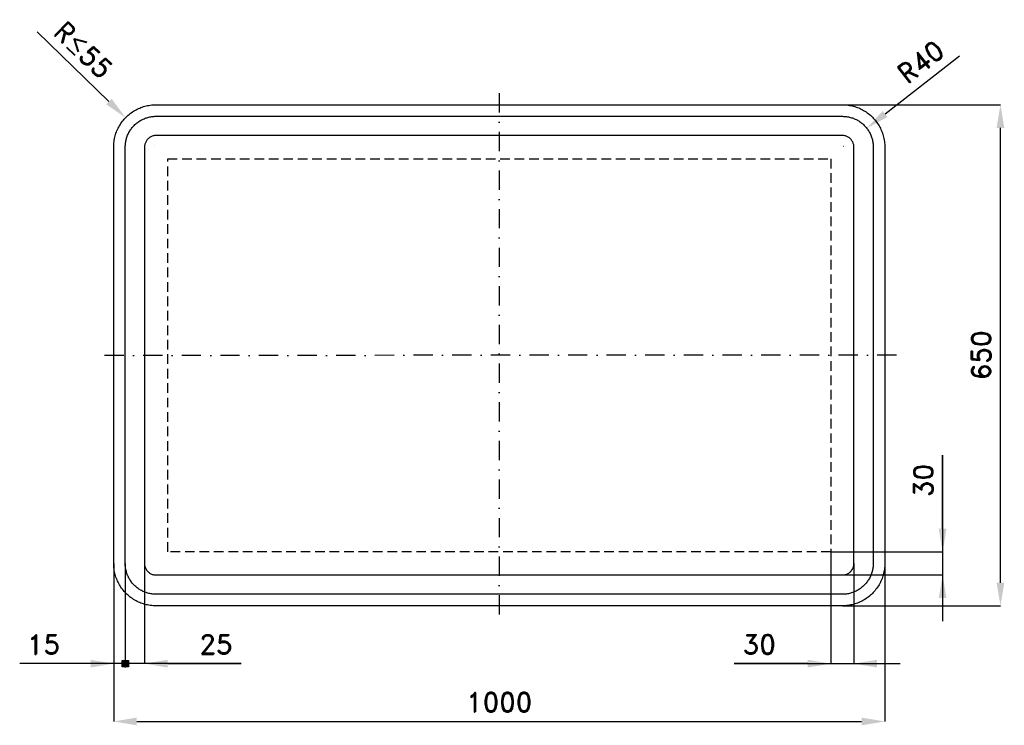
# Model space of a CAD drawing. Header units: millimetres. Extents: x -122 to 1155, y -155 to 760.
import ezdxf

# ---------------------------------------------------------------- set-up
doc = ezdxf.new("R2010")
doc.units = ezdxf.units.MM
doc.header["$LTSCALE"] = 5
doc.linetypes.add('ČERCHOVANÁX2', pattern=[2, 1, -0.5, 0, -0.5])
doc.linetypes.add('ČÁRKOVANÁX2', pattern=[1.5, 1, -0.5])
doc.layers.add('Kóty', color=2, linetype='Continuous')
doc.layers.add('Značka', color=7, linetype='Continuous')
doc.styles.get("Standard").update_dxf_attribs({"font": 'romand.shx', "height": 25})
doc.dimstyles.get("Standard").update_dxf_attribs({"dimtxt": 25, "dimasz": 30, "dimexe": 0.18, "dimexo": 0.0625, "dimgap": 12.5, "dimtad": 1, "dimdec": 0, "dimzin": 0, "dimdsep": 46, "dimtxsty": 'Standard', "dimcen": 0.09, "dimadec": 0, "dimazin": 0, "dimtfac": 1, "dimtdec": 0, "dimtofl": 0, "dimtmove": 0, "dimatfit": 3, "dimfxl": 1, "dimtolj": 1, "dimtzin": 0, "dimarcsym": 0})

# ---------------------------------------------------------------- blocks, each defined once
blk = doc.blocks.new('*D0')
at = {"layer": 'Defpoints', "color": 0, "transparency": 16777216}
for p in [(0, 55), (1000, 55), (1000, -150)]:
    blk.add_point(p, dxfattribs=at)
at = {"layer": 'Kóty', "color": 0, "lineweight": -2, "transparency": 16777216}
for p, q in [((0, 54.9), (0, -150.2)), ((1000, 54.9), (1000, -150.2)), ((30, -150), (970, -150))]:
    blk.add_line(p, q, dxfattribs=at)
at = {"layer": 'Kóty', "color": 0, "transparency": 16777216}
for points in [[(30, -145), (30, -155), (0, -150)], [(970, -145), (970, -155), (1000, -150)]]:
    blk.add_solid(points, dxfattribs=at)
at = {"layer": 'Kóty', "color": 0, "transparency": 16777216, "insert": (500, -125), "char_height": 25, "attachment_point": 5}
blk.add_mtext('\\A1;1000', dxfattribs=at)
blk = doc.blocks.new('*D1')
at = {"layer": 'Defpoints', "color": 0, "transparency": 16777216}
for p in [(945, 650), (1150, 650), (945, 0)]:
    blk.add_point(p, dxfattribs=at)
at = {"layer": 'Kóty', "color": 0, "lineweight": -2, "transparency": 16777216}
for p, q in [((945.1, 650), (1150.2, 650)), ((1150, 30), (1150, 620)), ((945.1, 0), (1150.2, 0))]:
    blk.add_line(p, q, dxfattribs=at)
at = {"layer": 'Kóty', "color": 0, "transparency": 16777216}
for points in [[(1145, 620), (1155, 620), (1150, 650)], [(1145, 30), (1155, 30), (1150, 0)]]:
    blk.add_solid(points, dxfattribs=at)
at = {"layer": 'Kóty', "color": 0, "transparency": 16777216, "insert": (1125, 325), "char_height": 25, "attachment_point": 5, "rotation": 90}
blk.add_mtext('\\A1;650', dxfattribs=at)
blk = doc.blocks.new('*D2')
at = {"layer": 'Defpoints', "color": 0, "transparency": 16777216}
for p in [(976.6, 619.5), (946.7, 596.3)]:
    blk.add_point(p, dxfattribs=at)
at = {"layer": 'Kóty', "color": 0, "lineweight": -2, "transparency": 16777216}
for p, q in [((1097, 713.1), (1000.3, 638)), ((946.6, 596.3), (946.8, 596.3)), ((946.7, 596.2), (946.7, 596.4))]:
    blk.add_line(p, q, dxfattribs=at)
at = {"layer": 'Kóty', "color": 0, "transparency": 16777216}
blk.add_solid([(997.2, 641.9), (1003.4, 634), (976.6, 619.5)], dxfattribs=at)
at = {"layer": 'Kóty', "color": 0, "transparency": 16777216, "insert": (1046.8, 705.8), "char_height": 25, "attachment_point": 5, "rotation": 37.8505}
blk.add_mtext('\\A1;R40', dxfattribs=at)

msp = doc.modelspace()

# ---------------------------------------------------------------- hatches: boundary and pattern name
at = {"layer": 'Kóty'}
h = msp.add_hatch(color=256, dxfattribs=at)
h.dxf.hatch_style = 1
h.paths.add_polyline_path([(10.8, -70.8), (19.2, -70.8), (19.2, -79.2), (10.8, -79.2)])

# ---------------------------------------------------------------- linework, layer by layer
for p, q in [((-99.1, 744.5), (-6.1, 654.1)), ((52.8, 596.7), (53, 596.7)), ((52.9, 596.6), (52.9, 596.8)), ((1075, 195.5), (1075, -20)), ((1075, 100), (1075, 195.5)), ((930, 69.9), (930, -75.2)), ((930.1, 70), (1075.2, 70)), ((0, 54.9), (0, -75.2)), ((15, 54.9), (15, -80.2)), ((15, 54.9), (15, -80.2)), ((15, 54.9), (15, -80.2)), ((15, 54.9), (15, -80.2)), ((40, 54.9), (40, -75.2)), ((960, 54.9), (960, -75.2)), ((945.1, 40), (1075.2, 40)), ((165.5, -75), (-121.9, -75)), ((70, -75), (165.5, -75)), ((804.5, -75), (1020, -75)), ((900, -75), (804.5, -75))]:
    msp.add_line(p, q, dxfattribs=at)
msp.add_lwpolyline([(10.8, -70.8), (19.2, -70.8), (19.2, -79.2), (10.8, -79.2)], close=True, dxfattribs=at)
for points in [[(-2.6, 657.7), (-9.6, 650.5), (15.4, 633.2)], [(1070, 100), (1080, 100), (1075, 70)], [(1070, 10), (1080, 10), (1075, 40)], [(-30, -70), (-30, -80), (0, -75)], [(70, -70), (70, -80), (40, -75)], [(900, -70), (900, -80), (930, -75)], [(990, -70), (990, -80), (960, -75)]]:
    msp.add_solid(points, dxfattribs=at)
at = {"layer": 'Značka', "color": 6, "linetype": 'ČERCHOVANÁX2', "lineweight": 25, "ltscale": 5}
for p, q in [((500, 665), (500, -15)), ((1015, 325.2), (-15, 324.8))]:
    msp.add_line(p, q, dxfattribs=at)
at = {"layer": 'Značka', "color": 5}
for points in [[(55, 0), (54.8, 0), (54.6, 0, -0.03218), (47.5, 0.5, -0.035443), (40.5, 1.9, -0.036267), (33.7, 4.2, -0.03442), (27.4, 7.4, -0.033722), (21.4, 11.4, -0.034085), (16.1, 16.1, -0.034209), (11.4, 21.4, -0.034229), (7.4, 27.4, -0.034044), (4.3, 33.7, -0.033412), (1.9, 40.5, -0.034127), (0.5, 47.5, -0.036745), (0, 54.6), (0, 54.8), (0, 55), (0, 595), (0, 595.2), (0, 595.4, -0.03218), (0.5, 602.5, -0.035443), (1.9, 609.5, -0.036265), (4.2, 616.3, -0.034421), (7.4, 622.6, -0.033717), (11.4, 628.6, -0.034088), (16.1, 633.9, -0.034212), (21.4, 638.6, -0.034228), (27.4, 642.6, -0.034042), (33.7, 645.7, -0.033412), (40.5, 648.1, -0.034125), (47.5, 649.5, -0.036743), (54.6, 650), (54.8, 650), (55, 650), (945, 650), (945.2, 650), (945.4, 650, -0.032188), (952.5, 649.5, -0.035446), (959.5, 648.1, -0.036272), (966.3, 645.8, -0.034417), (972.6, 642.6, -0.033723), (978.6, 638.6, -0.034095), (983.9, 633.9, -0.034212), (988.6, 628.6, -0.034229), (992.6, 622.6, -0.034038), (995.8, 616.3, -0.033411), (998.1, 609.5, -0.034126), (999.5, 602.5, -0.036744), (1000, 595.4), (1000, 595.2), (1000, 595), (1000, 55), (1000, 54.8), (1000, 54.6, -0.032188), (999.5, 47.5, -0.035446), (998.1, 40.5, -0.036274), (995.8, 33.7, -0.034416), (992.6, 27.4, -0.033728), (988.6, 21.4, -0.034092), (983.9, 16.1, -0.034208), (978.6, 11.4, -0.03423), (972.6, 7.4, -0.034041), (966.3, 4.3, -0.033411), (959.5, 1.9, -0.034128), (952.5, 0.5, -0.036745), (945.4, 0), (945.2, 0), (945, 0), (55, 0)], [(55, 15), (54.8, 15), (54.7, 15, -0.03218), (49.5, 15.4, -0.035444), (44.4, 16.4, -0.036267), (39.5, 18.1, -0.03442), (34.9, 20.4, -0.033721), (30.6, 23.3, -0.034085), (26.7, 26.7, -0.034209), (23.3, 30.6, -0.034229), (20.4, 34.9, -0.034044), (18.1, 39.5, -0.033412), (16.4, 44.4, -0.034127), (15.3, 49.5, -0.036745), (15, 54.7), (15, 54.8), (15, 55), (15, 595), (15, 595.2), (15, 595.3, -0.032181), (15.4, 600.5, -0.035445), (16.4, 605.6, -0.036267), (18.1, 610.5, -0.034416), (20.4, 615.1, -0.033719), (23.3, 619.4, -0.034078), (26.7, 623.3, -0.034214), (30.6, 626.7, -0.034222), (34.9, 629.6, -0.034048), (39.5, 631.9, -0.033405), (44.4, 633.6, -0.034129), (49.5, 634.7, -0.036741), (54.7, 635), (54.8, 635), (55, 635), (945, 635), (945.2, 635), (945.3, 635, -0.032179), (950.5, 634.6, -0.035443), (955.6, 633.6, -0.036259), (960.5, 631.9, -0.034409), (965.1, 629.6, -0.033719), (969.4, 626.7, -0.034073), (973.3, 623.3, -0.034214), (976.7, 619.4, -0.034226), (979.6, 615.1, -0.03405), (981.9, 610.5, -0.033407), (983.6, 605.6, -0.034128), (984.7, 600.5, -0.036741), (985, 595.3), (985, 595.2), (985, 595), (985, 55), (985, 54.8), (985, 54.7, -0.032179), (984.6, 49.5, -0.035442), (983.6, 44.4, -0.03626), (981.9, 39.5, -0.034413), (979.6, 34.9, -0.033721), (976.7, 30.6, -0.034079), (973.3, 26.7, -0.03421), (969.4, 23.3, -0.034232), (965.1, 20.4, -0.034047), (960.5, 18.1, -0.033414), (955.6, 16.4, -0.034126), (950.5, 15.3, -0.036746), (945.3, 15), (945.2, 15), (945, 15), (55, 15)], [(55, 40), (945, 40), (945.1, 40), (945.1, 40, 0.032174), (947.1, 40.1, 0.035445), (949, 40.5, 0.036263), (950.8, 41.2, 0.034405), (952.5, 42, 0.03371), (954.2, 43.1, 0.034093), (955.6, 44.4, 0.034186), (956.9, 45.8), (958, 47.5), (958.8, 49.2), (959.5, 51), (959.9, 52.9), (960, 54.9), (960, 54.9), (960, 55), (960, 595), (960, 595.1), (960, 595.1, 0.032207), (959.9, 597.1, 0.035399), (959.5, 599, 0.036245), (958.8, 600.8, 0.034411), (958, 602.5, 0.033707), (956.9, 604.2, 0.034086), (955.6, 605.6, 0.03418), (954.2, 606.9, 0.034255), (952.5, 608, 0.03402), (950.8, 608.8, 0.033375), (949, 609.5, 0.034152), (947.1, 609.9, 0.036782), (945.1, 610), (945.1, 610), (945, 610), (55, 610), (54.9, 610), (54.9, 610, 0.032211), (52.9, 609.9, 0.035395), (51, 609.5, 0.036251), (49.2, 608.8, 0.034424), (47.5, 608, 0.033719), (45.8, 606.9, 0.034078), (44.4, 605.6, 0.034203), (43.1, 604.2, 0.03424), (42, 602.5, 0.034036), (41.2, 600.8, 0.033414), (40.5, 599, 0.034135), (40.1, 597.1, 0.036746), (40, 595.1), (40, 595.1), (40, 595), (40, 55), (40, 54.9), (40, 54.9, 0.032177), (40.1, 52.9, 0.035442), (40.5, 51, 0.036268), (41.2, 49.2, 0.034419), (42, 47.5, 0.033722), (43.1, 45.8, 0.034086), (44.4, 44.4, 0.034209), (45.8, 43.1, 0.034227), (47.5, 42, 0.034042), (49.2, 41.2, 0.033411), (51, 40.5, 0.034127), (52.9, 40.1, 0.036745), (54.9, 40), (54.9, 40), (55, 40)]]:
    msp.add_lwpolyline(points, format="xyb", dxfattribs=at)
at = {"layer": 'Značka', "color": 7, "linetype": 'ČÁRKOVANÁX2', "ltscale": 2.5}
msp.add_lwpolyline([(70, 70), (70, 580), (930, 580), (930, 70), (70, 70)], dxfattribs=at)

# ---------------------------------------------------------------- texts
at = {"layer": 'Kóty', "char_height": 25, "attachment_point": 5}
for s, insert, rotation in [('\\A1;R{\\A0;≤}55', (-39.4, 721.1), 315.7842), ('\\A1;30', (1050, 162.7), 90)]:
    msp.add_mtext(s, dxfattribs=dict(at, insert=insert, rotation=rotation))
for s, insert in [('\\A1;15', (-91, -50)), ('\\A1;25', (132.7, -50)), ('\\A1;30', (837.3, -50))]:
    msp.add_mtext(s, dxfattribs=dict(at, insert=insert))

# ---------------------------------------------------------------- dimensions: what is measured, and where the dimension line sits
at = {"layer": 'Kóty'}
dim = msp.add_radius_dim(center=(946.7, 596.3), mpoint=(976.6, 619.5), text='R40', dimstyle='Standard', dxfattribs=at)
dim.commit()
dim.dimension.update_dxf_attribs({"geometry": '*D2', "text_midpoint": (1062.2, 686.1), "dimtype": 164})
dim = msp.add_linear_dim(base=(1150, 650), p1=(945, 0), p2=(945, 650), angle=90, dimstyle='Standard', dxfattribs=at)
dim.commit()
dim.dimension.update_dxf_attribs({"geometry": '*D1', "text_midpoint": (1125, 325)})
dim = msp.add_linear_dim(base=(1000, -150), p1=(0, 55), p2=(1000, 55), dimstyle='Standard', dxfattribs=at)
dim.commit()
dim.dimension.update_dxf_attribs({"geometry": '*D0', "text_midpoint": (500, -125)})

doc.saveas('drawing.dxf')
